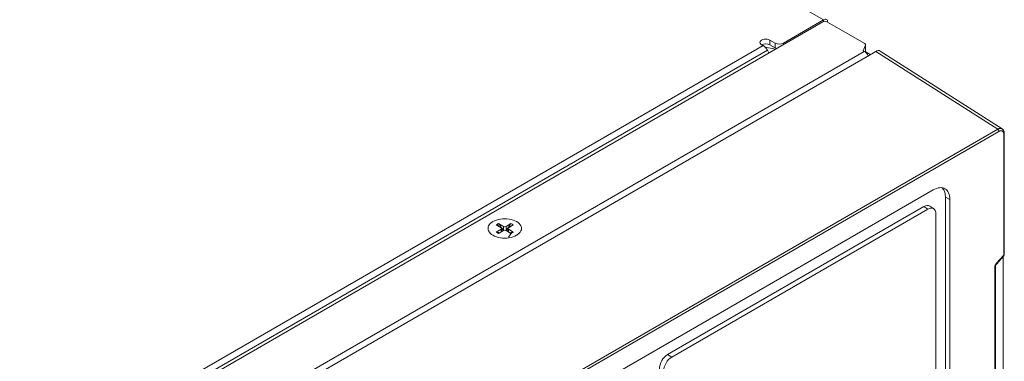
# Model space of a CAD drawing. Header units: millimetres. Extents: x 39 to 1680, y 50 to 804.
# Tile 67 of 68: x 1511 to 1680, y 490 to 549. Entities that reach past the tile are written whole.
import ezdxf

# ---------------------------------------------------------------- set-up
doc = ezdxf.new("R2010")
doc.units = ezdxf.units.MM
doc.header["$MEASUREMENT"] = 0
doc.layers.get('0').update_dxf_attribs({"lineweight": 25})

msp = doc.modelspace()

# ---------------------------------------------------------------- linework, layer by layer
at = {"color": 0, "linetype": 'Continuous', "lineweight": 0, "extrusion": (-1.66533e-16, 0.816497, 0.57735)}
for p, q in [((1649.043, 548.936), (1365.776, 712.48)), ((1648.902, 548.609), (1341.593, 371.185)), ((1642.114, 544.935), (1649.043, 548.936)), ((1649.043, 548.667), (1649.043, 548.936)), ((1656.135, 544.841), (1649.609, 548.609)), ((1638.634, 544.495), (1348.72, 377.113)), ((1638.634, 544.495), (1638.366, 544.649)), ((1640.699, 544.935), (1639.78, 545.466)), ((1639.78, 544.649), (1639.78, 545.466)), ((1640.699, 544.119), (1639.78, 544.649)), ((1640.699, 544.935), (1640.699, 544.119)), ((1642.114, 544.935), (1642.114, 544.69)), ((1656.265, 544.562), (1655.832, 543.629)), ((1656.265, 543.583), (1656.265, 544.562)), ((1656.282, 543.657), (1656.282, 544.637)), ((1639.384, 543.703), (1349.47, 376.321)), ((1656.044, 543.506), (1350.432, 367.061)), ((1350.432, 365.918), (1658.024, 543.506)), ((1638.975, 544.233), (1640.735, 543.894)), ((1639.384, 543.703), (1639.639, 543.261)), ((1656.044, 543.506), (1655.832, 543.629)), ((1656.265, 543.583), (1656.186, 543.412)), ((1656.214, 543.473), (1657.09, 542.967)), ((1679.036, 530.103), (1658.024, 543.506)), ((1679.801, 530.168), (1658.792, 543.569)), ((1679.036, 530.103), (1371.444, 352.515)), ((1679.237, 529.742), (1371.645, 352.154)), ((1680.078, 508.41), (1680.078, 529.378)), ((1680.165, 508.532), (1680.165, 529.512)), ((1382.959, 355.142), (1667.923, 519.666)), ((1670.044, 465.327), (1670.044, 518.399)), ((1670.044, 518.399), (1670.789, 518.012)), ((1670.789, 518.012), (1670.789, 464.94)), ((1666.297, 516.807), (1622.173, 491.332)), ((1667.004, 516.356), (1622.88, 490.881)), ((1667.004, 516.356), (1666.297, 516.807)), ((1668.013, 516.43), (1667.333, 516.883)), ((1668.381, 464.611), (1668.381, 515.561)), ((1593.076, 513.874), (1593.924, 513.384)), ((1594.349, 513.384), (1595.197, 513.874)), ((1593.525, 513.153), (1592.676, 513.643)), ((1592.676, 512.418), (1593.525, 512.908)), ((1593.125, 513.383), (1592.86, 513.767)), ((1593.924, 512.677), (1593.076, 512.187)), ((1593.525, 512.908), (1593.525, 512.447)), ((1593.613, 513.03), (1593.613, 512.497)), ((1593.702, 512.549), (1593.613, 512.678)), ((1593.924, 513.384), (1593.924, 512.677)), ((1594.349, 513.384), (1594.349, 512.677)), ((1595.197, 512.187), (1594.349, 512.677)), ((1594.66, 513.03), (1594.66, 512.497)), ((1595.597, 513.643), (1594.748, 513.153)), ((1594.748, 512.908), (1595.597, 512.418)), ((1594.748, 512.908), (1594.748, 512.447)), ((1595.322, 512.341), (1594.781, 511.503)), ((1595.148, 512.216), (1595.413, 512.294)), ((1678.789, 506.989), (1680.078, 508.41)), ((1678.799, 506.91), (1680.088, 508.331)), ((1679.944, 508.172), (1679.944, 485.7)), ((1678.54, 485.502), (1678.54, 506.401)), ((1678.628, 485.625), (1678.628, 506.523)), ((1622.88, 490.881), (1622.173, 491.332))]:
    msp.add_line(p, q, dxfattribs=at)
at = {"color": 0, "linetype": 'Continuous', "lineweight": 0, "extrusion": (4.0637e-17, 3.88578e-16, -1)}
msp.add_arc((-1679.865, 508.532), 0.3, 180, 222.21635, dxfattribs=at)
at = {"color": 0, "linetype": 'Continuous', "lineweight": 0}
for centre, major_axis, start_param, end_param in [((1649.255, 548.405), (-0.5, 0), -2.3561945, -0.7853982), ((1639.073, 545.058), (-1, 0), -2.3561945, 0.7853982), ((1641.407, 545.343), (1, 0), -2.3561945, -0.7853982), ((1655.782, 544.637), (0.5, 0), -0.2617994, 0.7853982), ((1656.044, 542.363), (-0.7, 1.212), -1.5709696, -0.7853982), ((1679.025, 529.865), (-0.15, 0.26), -2.3561945, -0.837758), ((1667.216, 516.766), (2, 3.464), -0.7853982, -0.1399323), ((1666.297, 515.174), (1, 1.732), -0.0370664, 0.7853982), ((1667.004, 514.765), (0.974, 1.687), -0.7853982, 0.7853982), ((1594.136, 513.03), (-2.882, 0), -0.7853982, 2.3561945), ((1594.136, 513.03), (-2.882, 0), -0.7853982, 2.3561945), ((1594.136, 513.03), (2.882, 0), -0.7853982, 2.3561945), ((1594.136, 513.03), (-1.805, 0), -0.9426109, -0.7853982), ((1594.136, 513.03), (-1.805, 0), -2.5134072, -2.1989817), ((1594.136, 513.03), (-1.805, 0), -0.7853982, -0.6281854), ((1594.136, 513.03), (1.805, 0), -2.5134072, -2.1989817), ((1593.313, 513.03), (0.3, 0), -0.7853982, 0.7853982), ((1594.136, 513.506), (0.3, 0), -2.3561945, -0.7853982), ((1594.136, 512.555), (-0.3, 0), -2.3561945, -0.7853982), ((1594.96, 513.03), (-0.3, 0), -0.7853982, 0.7853982), ((1594.136, 513.03), (1.805, 0), -0.9426109, -0.7853982), ((1594.136, 513.03), (1.805, 0), -0.7853982, -0.6281854), ((1679.865, 508.532), (0.3, 0), -0.7853982, 0), ((1678.328, 506.523), (0.3, 0), -0.7853982, -0.0000383), ((1622.173, 489.699), (-1, -1.732), -2.3561945, -0.7853982), ((1622.88, 489.291), (-0.974, -1.687), -2.3561945, -0.7853982)]:
    msp.add_ellipse(centre, major_axis=major_axis, ratio=0.5773503, start_param=start_param, end_param=end_param, dxfattribs=at)
at = {"color": 0, "linetype": 'Continuous', "lineweight": 0, "extrusion": (-1.28814e-17, 1.99733e-16, -1)}
msp.add_ellipse((1649.043, 548.119), major_axis=(0.5, 0.866), ratio=0.5773503, start_param=-0.7853982, end_param=0.7853982, dxfattribs=at)
at = {"color": 0, "linetype": 'Continuous', "lineweight": 0, "extrusion": (2.16693e-16, 3.88578e-16, -1)}
msp.add_ellipse((1639.073, 544.241), major_axis=(1, 0), ratio=0.5773503, start_param=-2.3561945, end_param=-0.7853982, dxfattribs=at)
at = {"color": 0, "linetype": 'Continuous', "lineweight": 0, "extrusion": (2.94814e-17, 3.37515e-16, -1)}
msp.add_ellipse((1638.634, 543.27), major_axis=(0.75, -1.299), ratio=0.5773503, start_param=-2.3561945, end_param=-1.5707963, dxfattribs=at)
at = {"color": 0, "linetype": 'Continuous', "lineweight": 0, "extrusion": (6.88218e-17, 3.88578e-16, -1)}
msp.add_ellipse((1641.407, 544.527), major_axis=(-1, 0), ratio=0.5773503, start_param=-1.0900908, end_param=-0.7853982, dxfattribs=at)
at = {"color": 0, "linetype": 'Continuous', "lineweight": 0, "extrusion": (3.79475e-18, 2.77556e-16, -1)}
msp.add_ellipse((1655.782, 543.657), major_axis=(0.5, 0), ratio=0.5773503, start_param=0, end_param=0.2617994, dxfattribs=at)
at = {"color": 0, "linetype": 'Continuous', "lineweight": 0, "extrusion": (-3.35272e-17, 2.75523e-16, -1)}
msp.add_ellipse((1658.024, 542.279), major_axis=(0.749, 1.301), ratio=0.5773492, start_param=-0.7840268, end_param=0.0262158, dxfattribs=at)
at = {"color": 0, "linetype": 'Continuous', "lineweight": 0, "extrusion": (8.69853e-17, 2.06174e-16, -1)}
msp.add_ellipse((1667.923, 516.358), major_axis=(2.026, 3.509), ratio=0.5773503, start_param=-0.7853982, end_param=0.7853982, dxfattribs=at)
at = {"color": 0, "linetype": 'Continuous', "lineweight": 0, "extrusion": (-7.61693e-17, 3.88578e-16, -1)}
msp.add_ellipse((1594.136, 513.03), major_axis=(2.882, 0), ratio=0.5773503, start_param=-2.3561945, end_param=0.7853982, dxfattribs=at)
at = {"color": 0, "linetype": 'Continuous', "lineweight": 0, "extrusion": (-2.39049e-16, 6.69743e-17, -1)}
msp.add_ellipse((1679.865, 508.532), major_axis=(0.222, -0.202), ratio=0.2866911, start_param=-0.6468147, end_param=0, dxfattribs=at)
at = {"color": 0, "linetype": 'Continuous', "lineweight": 0, "extrusion": (2.96746e-17, 1.97936e-16, -1)}
msp.add_ellipse((1678.577, 507.112), major_axis=(0.222, -0.202), ratio=0.2866911, start_param=-0.6468147, end_param=-0.0000163, dxfattribs=at)
at = {"color": 0, "linetype": 'Continuous', "lineweight": 0}
for points, knots in [([(1679.801, 530.168), (1679.795, 530.172), (1679.789, 530.175), (1679.783, 530.178), (1679.772, 530.185), (1679.761, 530.191), (1679.749, 530.196), (1679.716, 530.212), (1679.684, 530.223), (1679.651, 530.232), (1679.642, 530.234), (1679.632, 530.236), (1679.623, 530.238), (1679.588, 530.244), (1679.554, 530.248), (1679.518, 530.248), (1679.511, 530.248), (1679.504, 530.248), (1679.497, 530.248), (1679.459, 530.247), (1679.42, 530.243), (1679.38, 530.236), (1679.374, 530.235), (1679.369, 530.234), (1679.364, 530.233), (1679.32, 530.224), (1679.274, 530.211), (1679.223, 530.192), (1679.22, 530.191), (1679.217, 530.19), (1679.214, 530.189), (1679.16, 530.168), (1679.1, 530.14), (1679.036, 530.103)], [0.39880701, 0.39880701, 0.39880701, 0.39880701, 0.41420298, 0.41420298, 0.41420298, 0.44444444, 0.44444444, 0.44444444, 0.53112507, 0.53112507, 0.53112507, 0.55555556, 0.55555556, 0.55555556, 0.64820203, 0.64820203, 0.64820203, 0.66666667, 0.66666667, 0.66666667, 0.76542685, 0.76542685, 0.76542685, 0.77777778, 0.77777778, 0.77777778, 0.88274101, 0.88274101, 0.88274101, 0.88888889, 0.88888889, 0.88888889, 1, 1, 1, 1]), ([(1680.078, 529.378), (1680.075, 529.402), (1680.071, 529.425), (1680.066, 529.447), (1680.061, 529.472), (1680.055, 529.496), (1680.047, 529.52), (1680.039, 529.545), (1680.03, 529.569), (1680.019, 529.593), (1680.01, 529.613), (1680, 529.632), (1679.989, 529.65), (1679.974, 529.674), (1679.957, 529.697), (1679.939, 529.718), (1679.928, 529.73), (1679.916, 529.742), (1679.904, 529.752), (1679.883, 529.772), (1679.86, 529.788), (1679.837, 529.801), (1679.827, 529.807), (1679.816, 529.813), (1679.806, 529.818), (1679.781, 529.829), (1679.755, 529.838), (1679.731, 529.844), (1679.722, 529.846), (1679.713, 529.848), (1679.705, 529.85), (1679.678, 529.855), (1679.651, 529.857), (1679.624, 529.858), (1679.617, 529.858), (1679.611, 529.858), (1679.604, 529.858), (1679.575, 529.857), (1679.544, 529.854), (1679.512, 529.848), (1679.508, 529.847), (1679.503, 529.846), (1679.498, 529.845), (1679.463, 529.838), (1679.427, 529.828), (1679.387, 529.813), (1679.384, 529.812), (1679.381, 529.811), (1679.378, 529.81), (1679.335, 529.794), (1679.288, 529.772), (1679.237, 529.742)], [0, 0, 0, 0, 0.0536182, 0.0536182, 0.0536182, 0.1111111, 0.1111111, 0.1111111, 0.1721529, 0.1721529, 0.1721529, 0.2222222, 0.2222222, 0.2222222, 0.2909892, 0.2909892, 0.2909892, 0.3333333, 0.3333333, 0.3333333, 0.4092012, 0.4092012, 0.4092012, 0.4444444, 0.4444444, 0.4444444, 0.527109, 0.527109, 0.527109, 0.5555556, 0.5555556, 0.5555556, 0.6451519, 0.6451519, 0.6451519, 0.6666667, 0.6666667, 0.6666667, 0.7633912, 0.7633912, 0.7633912, 0.7777778, 0.7777778, 0.7777778, 0.8817248, 0.8817248, 0.8817248, 0.8888889, 0.8888889, 0.8888889, 1, 1, 1, 1]), ([(1679.801, 530.168), (1679.883, 530.116), (1679.954, 530.045), (1680.066, 529.882), (1680.108, 529.788), (1680.148, 529.635), (1680.158, 529.581), (1680.165, 529.525)], [0, 0, 0, 0, 0.37531362, 0.37531362, 0.7566016, 0.7566016, 0.95615371, 0.95615371, 0.95615371, 0.95615371]), ([(1680.165, 529.525), (1680.165, 529.52), (1680.166, 529.514), (1680.165, 529.486), (1680.157, 529.462), (1680.127, 529.418), (1680.106, 529.397), (1680.079, 529.379), (1680.078, 529.379), (1680.078, 529.378)], [-0.025568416, -0.025568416, -0.025568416, -0.025568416, -0.022986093, -0.022986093, -0.011411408, -0.011411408, 0, 0, 0.000205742, 0.000205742, 0.000205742, 0.000205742]), ([(1593.921, 512.676), (1593.898, 512.707), (1593.848, 512.776), (1593.765, 512.891), (1593.673, 513.02), (1593.573, 513.162), (1593.464, 513.318), (1593.345, 513.487), (1593.217, 513.671), (1593.124, 513.804), (1593.076, 513.874)], [0.0051102, 0.0051102, 0.0051102, 0.0051102, 0.125, 0.25, 0.375, 0.5, 0.625, 0.75, 0.875, 1, 1, 1, 1]), ([(1595.197, 513.874), (1595.149, 513.805), (1595.057, 513.672), (1594.929, 513.488), (1594.811, 513.32), (1594.702, 513.165), (1594.601, 513.023), (1594.509, 512.893), (1594.426, 512.777), (1594.375, 512.708), (1594.352, 512.676)], [0, 0, 0, 0, 0.125, 0.25, 0.375, 0.5, 0.625, 0.75, 0.875, 0.99495481, 0.99495481, 0.99495481, 0.99495481]), ([(1593.218, 512.269), (1593.203, 512.273), (1593.153, 512.286), (1593.064, 512.31), (1592.946, 512.343), (1592.817, 512.378), (1592.724, 512.404), (1592.676, 512.418)], [0.4439238, 0.4439238, 0.4439238, 0.4439238, 0.5, 0.625, 0.75, 0.875, 1, 1, 1, 1]), ([(1595.597, 512.418), (1595.549, 512.405), (1595.456, 512.379), (1595.328, 512.343), (1595.21, 512.311), (1595.121, 512.287), (1595.071, 512.273), (1595.055, 512.269)], [0, 0, 0, 0, 0.125, 0.25, 0.375, 0.5, 0.55807921, 0.55807921, 0.55807921, 0.55807921]), ([(1678.54, 506.401), (1678.54, 506.436), (1678.544, 506.472), (1678.55, 506.507), (1678.555, 506.542), (1678.564, 506.576), (1678.573, 506.609), (1678.583, 506.641), (1678.595, 506.673), (1678.608, 506.704), (1678.621, 506.735), (1678.636, 506.766), (1678.653, 506.797), (1678.67, 506.828), (1678.689, 506.859), (1678.711, 506.892), (1678.734, 506.924), (1678.759, 506.957), (1678.789, 506.989)], [0, 0, 0, 0, 0.1666667, 0.1666667, 0.1666667, 0.3333333, 0.3333333, 0.3333333, 0.5, 0.5, 0.5, 0.6666667, 0.6666667, 0.6666667, 0.8333333, 0.8333333, 0.8333333, 1, 1, 1, 1]), ([(1678.799, 506.91), (1678.779, 506.888), (1678.758, 506.862), (1678.721, 506.807), (1678.703, 506.776), (1678.673, 506.714), (1678.66, 506.682), (1678.641, 506.622), (1678.635, 506.593), (1678.629, 506.551), (1678.628, 506.536), (1678.628, 506.523)], [0, 0, 0, 0, 0.09974558, 0.09974558, 0.2026407, 0.2026407, 0.30807519, 0.30807519, 0.41086095, 0.41086095, 0.48078624, 0.48078624, 0.48078624, 0.48078624])]:
    msp.add_open_spline(points, degree=3, knots=knots, dxfattribs=at)

doc.saveas('drawing.dxf')
